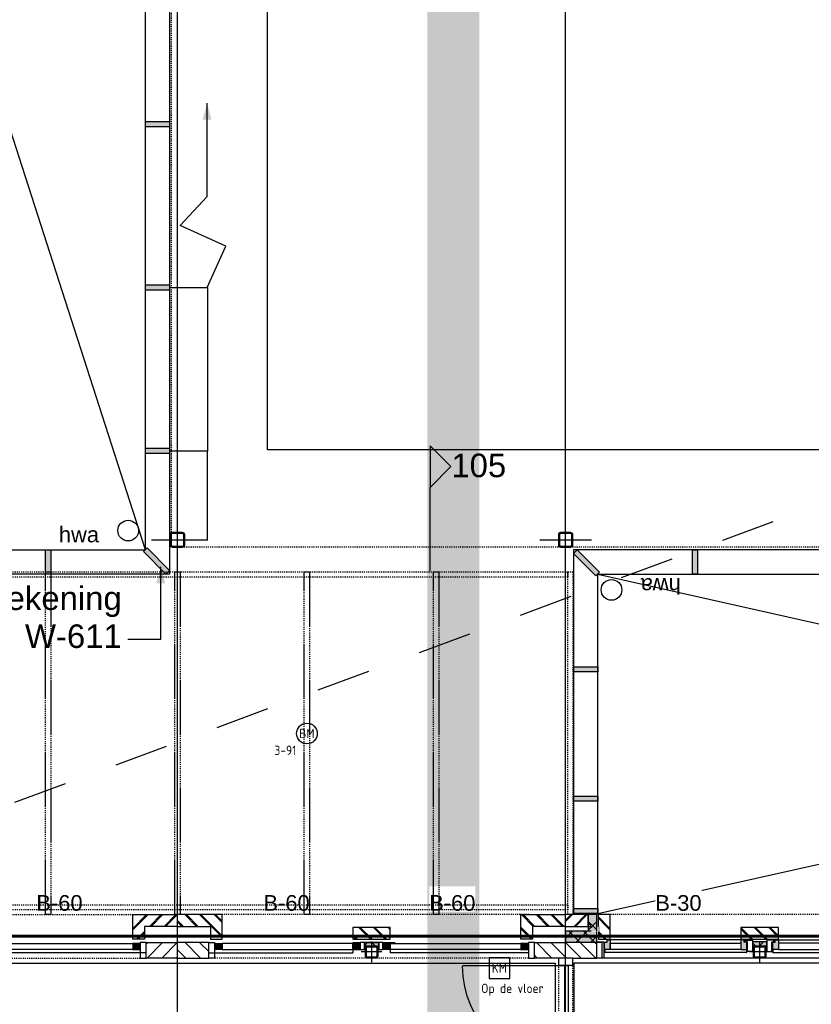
# Model space of a CAD drawing. Header units: millimetres. Extents: x -38031 to 110605, y -22066 to 88711.
# Tile 57 of 116: x 22836 to 30484, y 25034 to 34544. Entities that reach past the tile are written whole.
import ezdxf
from ezdxf.enums import TextEntityAlignment as Align

# ---------------------------------------------------------------- set-up
doc = ezdxf.new("R2010")
doc.units = ezdxf.units.MM
doc.header["$LTSCALE"] = 50
doc.set_wipeout_variables(frame=1)
for name, pattern in [('HIDDEN', [9.525, 6.35, -3.175]), ('PHANTOM', [63.5, 31.75, -6.35, 6.35, -6.35, 6.35, -6.35]), ('STYLE_01', [0.41664, 0.20828, -0.20836]), ('STYLE_06', [1.04164, 0.625, -0.20828, 0.06943, -0.13893])]:
    doc.linetypes.add(name, pattern=pattern)
for name, color, linetype in [('AB$1A---_ATTRIB050', 8, 'Continuous'), ('AL$1A---_ALGEMEEN', 8, 'Continuous'), ('AM$1A---_ARCERING', 8, 'Continuous'), ('AT$1A---_TEKST100', 8, 'Continuous'), ('Bouwkundig', 8, 'Continuous'), ('brandscheiding', 5, 'HIDDEN'), ('EB6511--_ATTRIB', 2, 'Continuous'), ('EL6511--', 3, 'Continuous'), ('EL6522--', 3, 'Continuous'), ('kaderscheiding', 9, 'Continuous'), ('Kastenscheiding', 4, 'PHANTOM'), ('stramien', 1, 'Continuous')]:
    doc.layers.add(name, color=color, linetype=linetype)
doc.styles.add('Arial', font='ARIAL.TTF')
doc.styles.add('BURO-018', font='iso.shx', dxfattribs={"height": 90})
doc.styles.add('NORATT', font='isocp.shx')
doc.styles.get("Standard").update_dxf_attribs({"font": 'iso.shx'})
doc.dimstyles.new('VyA', dxfattribs={"dimtxt": 2.272868, "dimasz": 2.120801, "dimexe": 1.5, "dimexo": 1.59, "dimgap": 0.5, "dimtad": 1, "dimdec": 0, "dimzin": 11, "dimtxsty": 'Arial', "dimblk": 'VW_SLASH', "dimcen": 0, "dimdle": 1, "dimazin": 0, "dimtfac": 0.8, "dimtdec": 0, "dimtix": 1, "dimtmove": 0, "dimatfit": 0, "dimldrblk": 'VW_FILLEDARROW', "dimfxl": 0, "dimfrac": 2, "dimtolj": 1, "dimtzin": 11, "dimarcsym": 0})
pattern_1 = [(135, (0, 0), (1.41421356, 1.41421356), []), (45, (5.9868, -5.9868), (1.41421356, -1.41421356), [])]
pattern_2 = [(45, (0, 0), (70.7107, -70.7107), []), (45, (7.07, -7.07), (70.7107, -70.7107), [])]
pattern_3 = [(135, (0, 0), (70.711, 70.711), []), (45, (299.34, -299.34), (70.7107, -70.7107), [])]
pattern_4 = [(45, (0, 0), (70.7107, -70.7107), [])]

# ---------------------------------------------------------------- blocks, each defined once
blk = doc.blocks.new('E00157')
at = {"color": 0, "linetype": 'Continuous'}
for p, q in [((-2, 5), (-2, 1)), ((2, 5), (-2, 5)), ((2, 1), (2, 5)), ((-2, 1), (2, 1))]:
    blk.add_line(p, q, dxfattribs=at)
at = {"color": 0, "linetype": 'Continuous', "style": 'BURO-018'}
blk.add_text('KM', height=1.8, dxfattribs=at).set_placement((0, 3), align=Align.MIDDLE)
blk.add_attdef('E_TEXT1', text='', height=1.8, dxfattribs=at).set_placement((0, 7.5), align=Align.MIDDLE)
at = {"color": 0, "linetype": 'Continuous', "style": 'BURO-018', "flags": 1}
blk.add_attdef('E_MATCODE', (0, 0), '', height=1.8, dxfattribs=at)
blk = doc.blocks.new('zijdetail kozijn 2kops')
at = {"color": 0}
blk.add_wipeout([(-63, 420), (-130, 420), (-130, 262), (-63, 262)], dxfattribs=at).dxf.layer = 'AL$1A---_ALGEMEEN'
at = {"layer": 'AM$1A---_ARCERING', "linetype": 'Continuous', "lineweight": 0}
blk.add_hatch(color=256, dxfattribs=at).paths.add_polyline_path([(-54.2, 338), (-54.2, 366), (-56, 366), (-56, 266), (-31, 266), (-31, 243), (0, 243), (0, 338), (-22, 338)])
at = {"layer": 'AL$1A---_ALGEMEEN', "color": 0}
for points in [[(-63, 420), (-130, 420), (-130, 262), (-63, 262)], [(-54.2, 338), (-54.2, 366), (-56, 366), (-56, 266), (-31, 266), (-31, 243), (0, 243), (0, 338), (-22, 338)]]:
    blk.add_lwpolyline(points, close=True, dxfattribs=at)
blk = doc.blocks.new('zijdetail kozijn midden')
at = {"color": 0}
blk.add_wipeout([(113, -117), (63, -117), (63, -25), (44, -25), (44, -7), (113, -7), (113, -25), (113, -57), (113, -71.9)], dxfattribs=at).dxf.layer = 'AL$1A---_ALGEMEEN'
at = {"layer": 'AM$1A---_ARCERING', "linetype": 'Continuous', "lineweight": 0}
blk.add_hatch(color=256, dxfattribs=at).paths.add_polyline_path([(54.2, -100), (54.2, -128), (56, -128), (56, -28), (31, -28), (31, -5), (0, -5), (0, -100), (22, -100)])
at = {"layer": 'AL$1A---_ALGEMEEN', "color": 0}
for points in [[(54.2, -100), (54.2, -128), (56, -128), (56, -28), (31, -28), (31, -5), (0, -5), (0, -100), (22, -100)], [(113, -117), (63, -117), (63, -25), (44, -25), (44, -7), (113, -7), (113, -25), (113, -57), (113, -71.9)]]:
    blk.add_lwpolyline(points, close=True, dxfattribs=at)
blk = doc.blocks.new('st.k-120x120')
at = {"layer": 'AM$1A---_ARCERING', "linetype": 'Continuous', "lineweight": 0}
h = blk.add_hatch(color=256, dxfattribs=at)
edge = h.paths.add_edge_path()
edge.add_line((-40, -60), (40, -60))
edge.add_arc((40, -40), 20, 270, 360)
edge.add_line((60, -40), (60, 40))
edge.add_arc((40, 40), 20, 0, 90)
edge.add_line((40, 60), (-40, 60))
edge.add_arc((-40, 40), 20, 90, 180)
edge.add_line((-60, 40), (-60, -40))
edge.add_arc((-40, -40), 20, 180, 270)
edge = h.paths.add_edge_path(flags=16)
edge.add_line((-40, -50), (40, -50))
edge.add_arc((40, -40), 10, 270, 360)
edge.add_line((50, -40), (50, 40))
edge.add_arc((40, 40), 10, 0, 90)
edge.add_line((40, 50), (-40, 50))
edge.add_arc((-40, 40), 10, 90, 180)
edge.add_line((-50, 40), (-50, -40))
edge.add_arc((-40, -40), 10, 180, 270)
at = {"layer": 'AL$1A---_ALGEMEEN', "color": 0}
for p, q in [((0, 100), (0, -100)), ((-100, 0), (100, 0))]:
    blk.add_line(p, q, dxfattribs=at)
at = {"layer": 'AL$1A---_ALGEMEEN', "color": 0, "flags": 128}
blk.add_lwpolyline([(-40, -60), (40, -60, 0.414214), (60, -40), (60, 40, 0.414214), (40, 60), (-40, 60, 0.414214), (-60, 40), (-60, -40, 0.414214), (-40, -60, 0.414214)], format="xyb", dxfattribs=at)
blk.add_lwpolyline([(-40, -50), (40, -50, 0.414214), (50, -40), (50, 40, 0.414214), (40, 50), (-40, 50, 0.414214), (-50, 40), (-50, -40, 0.414214)], format="xyb", close=True, dxfattribs=at)
blk = doc.blocks.new('31x_alu-Ent-2x mk124-p')
at = {"layer": 'AL$1A---_ALGEMEEN', "color": 0, "linetype": 'STYLE_01'}
blk.add_line((-2887, 0), (0, 0), dxfattribs=at)
at = {"layer": 'AL$1A---_ALGEMEEN', "color": 0}
blk.add_lwpolyline([(0, -276), (-1262, -276), (-1262, -338), (0, -338)], close=True, dxfattribs=at)
at = {"layer": 'AL$1A---_ALGEMEEN', "color": 0, "xscale": -1}
blk.add_blockref('zijdetail kozijn midden', (-1262, -238), dxfattribs=at)
at = {"layer": 'AL$1A---_ALGEMEEN', "color": 0, "rotation": 180}
blk.add_blockref('zijdetail kozijn 2kops', (0, 0), dxfattribs=at)
at = {"layer": 'AL$1A---_ALGEMEEN', "color": 0}
for p, q in [((-1262, -243), (0, -243)), ((-1316.2, -366), (54.2, -366))]:
    blk.add_line(p, q, dxfattribs=at)
at = {"color": 0}
blk.add_wipeout([(-1625, -125), (-1262, -125), (-1262, -238), (-1625, -238)], dxfattribs=at).dxf.layer = 'AL$1A---_ALGEMEEN'
at = {"layer": 'AM$1A---_ARCERING', "linetype": 'Continuous', "lineweight": 5}
h = blk.add_hatch(dxfattribs=at)
h.set_pattern_fill('BAKSTEEN', color=256, style=0, pattern_type=2)
h.set_pattern_definition(pattern_2)
h.paths.add_polyline_path([(-1625, -125), (-1262, -125), (-1262, -238), (-1625, -238)])
at = {"layer": 'AM$1A---_ARCERING', "linetype": 'Continuous', "lineweight": 0}
blk.add_hatch(color=256, dxfattribs=at).paths.add_polyline_path([(-1512, -263), (-1375, -263), (-1375, -300), (-1512, -300)])
at = {"layer": 'AM$1A---_ARCERING', "linetype": 'Continuous', "lineweight": 5}
h = blk.add_hatch(dxfattribs=at)
h.set_pattern_fill('ISOLATIE', color=256, style=0, pattern_type=2)
h.set_pattern_definition(pattern_3)
h.paths.add_polyline_path([(-1512, -263), (-1375, -263), (-1375, -300), (-1512, -300)])
at = {"layer": 'AL$1A---_ALGEMEEN', "color": 0}
for points in [[(-1625, -125), (-1262, -125), (-1262, -238), (-1625, -238)], [(-2887, -276), (-1625, -276), (-1625, -338), (-2887, -338)], [(-1512, -263), (-1375, -263), (-1375, -300), (-1512, -300)]]:
    blk.add_lwpolyline(points, close=True, dxfattribs=at)
at = {"layer": 'AL$1A---_ALGEMEEN', "color": 0, "xscale": -1, "rotation": 179.9998427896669}
blk.add_blockref('zijdetail kozijn 2kops', (-2887, 0), dxfattribs=at)
at = {"layer": 'AL$1A---_ALGEMEEN', "color": 0, "rotation": 359.9998427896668}
blk.add_blockref('zijdetail kozijn midden', (-1625, -238), dxfattribs=at)
at = {"layer": 'AL$1A---_ALGEMEEN', "color": 0}
for p, q in [((-1625, -243), (-2887, -243)), ((-1570.8, -366), (-2941.2, -366))]:
    blk.add_line(p, q, dxfattribs=at)
at = {"layer": 'AL$1A---_ALGEMEEN', "color": 0, "linetype": 'STYLE_01'}
blk.add_line((-2950, -420), (63, -420), dxfattribs=at)
at = {"layer": 'AL$1A---_ALGEMEEN', "color": 0}
blk.add_lwpolyline([(-3318.5, -270), (-2965, -270), (-2965, -420), (-1547, -420.1), (78, -420), (78, -270), (431.5, -270)], dxfattribs=at)
blk.add_lwpolyline([(-3318.5, -270), (-2965, -270), (-2965, -420), (-1547, -420.1), (78, -420), (78, -270), (431.5, -270)], dxfattribs=at)
at = {"layer": 'AL$1A---_ALGEMEEN', "color": 0, "rotation": 90}
blk.add_blockref('st.k-120x120', (-1443.5, -360), dxfattribs=at)
at = {"color": 0}
for points in [[(-3000, -238), (-2887, -238), (-2887, 0), (-3318.5, 0), (-3318.5, -113), (-3000, -113)], [(113, -238), (0, -238), (0, 0), (431.5, 0), (431.5, -113), (113, -113)]]:
    blk.add_wipeout(points, dxfattribs=at).dxf.layer = 'AL$1A---_ALGEMEEN'
at = {"layer": 'AM$1A---_ARCERING', "linetype": 'Continuous', "lineweight": 5}
h = blk.add_hatch(dxfattribs=at)
h.set_pattern_fill('BAKSTEEN', color=256, style=0, pattern_type=2)
h.set_pattern_definition(pattern_2)
h.paths.add_polyline_path([(-3000, -238), (-2887, -238), (-2887, 0), (-3318.5, 0), (-3318.5, -113), (-3000, -113)])
h = blk.add_hatch(dxfattribs=at)
h.set_pattern_fill('BAKSTEEN', color=256, style=0, pattern_type=2)
h.set_pattern_definition(pattern_2)
h.paths.add_polyline_path([(113, -238), (0, -238), (0, 0), (431.5, 0), (431.5, -113), (113, -113)])
at = {"layer": 'AL$1A---_ALGEMEEN', "color": 0, "flags": 128}
for points in [[(-3000, -238), (-2887, -238), (-2887, 0), (-3318.5, 0)], [(113, -238), (0, -238), (0, 0), (431.5, 0)], [(-3318.5, -113), (-3000, -113), (-3000, -238)], [(431.5, -113), (113, -113), (113, -238)]]:
    blk.add_lwpolyline(points, dxfattribs=at)
at = {"color": 0}
for points in [[(-3017, -270), (-3318.5, -270), (-3318.5, -420), (-3017, -420)], [(130, -270), (431.5, -270), (431.5, -420), (130, -420)]]:
    blk.add_wipeout(points, dxfattribs=at).dxf.layer = 'AL$1A---_ALGEMEEN'
at = {"layer": 'AM$1A---_ARCERING', "linetype": 'Continuous', "lineweight": 5}
h = blk.add_hatch(dxfattribs=at)
h.set_pattern_fill('KALKZANDSTEEN', color=256, style=0, pattern_type=2)
h.set_pattern_definition(pattern_4)
h.paths.add_polyline_path([(-3017, -270), (-3318.5, -270), (-3318.5, -420), (-3017, -420)])
h = blk.add_hatch(dxfattribs=at)
h.set_pattern_fill('KALKZANDSTEEN', color=256, style=0, pattern_type=2)
h.set_pattern_definition(pattern_4)
h.paths.add_polyline_path([(130, -270), (431.5, -270), (431.5, -420), (130, -420)])
at = {"layer": 'AL$1A---_ALGEMEEN', "color": 0}
for p, q in [((-3017, -270), (-3318.5, -270)), ((130, -270), (431.5, -270))]:
    blk.add_line(p, q, dxfattribs=at)
at = {"layer": 'AL$1A---_ALGEMEEN', "color": 0, "flags": 128}
for points in [[(-3318.5, -420), (-3017, -420), (-3017, -270)], [(431.5, -420), (130, -420), (130, -270)]]:
    blk.add_lwpolyline(points, dxfattribs=at)
blk = doc.blocks.new('hwa')
at = {"layer": 'AL$1A---_ALGEMEEN', "color": 0}
blk.add_circle((0, 0), 100, dxfattribs=at)
at = {"layer": 'AT$1A---_TEKST100', "insert": (-670, 38.3), "char_height": 151.525, "attachment_point": 1, "line_spacing_factor": 0.967741, "style": 'Arial'}
blk.add_mtext('{\\C256;\\lhwa}', dxfattribs=at)
blk = doc.blocks.new('VW_SLASH')
at = {"layer": 'AL$1A---_ALGEMEEN', "color": 0, "linetype": 'ByBlock', "lineweight": -2}
blk.add_line((0, 0), (-1, 0), dxfattribs=at)
at = {"layer": 'AL$1A---_ALGEMEEN', "color": 0, "linetype": 'ByBlock', "lineweight": 5}
blk.add_line((0.5, 0.5), (-0.5, -0.5), dxfattribs=at)
blk = doc.blocks.new('*D2277')
at = {"layer": 'AL$1A---_ALGEMEEN', "color": 0, "lineweight": -2}
for p, q in [((-32079.4, 1804.8), (-31708.5, 1804.8)), ((-31710, 946.8), (-31710, 1802.7)), ((-31999.4, 944.7), (-31708.5, 944.7))]:
    blk.add_line(p, q, dxfattribs=at)
at = {"layer": 'AL$1A---_ALGEMEEN', "color": 0, "lineweight": -2, "xscale": 2.12080078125, "yscale": 2.12080078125, "zscale": 2.12080078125}
for p, rotation in [((-31710, 1804.8), 90), ((-31710, 944.7), 270)]:
    blk.add_blockref('VW_SLASH', p, dxfattribs=dict(at, rotation=rotation))
blk = doc.blocks.new('VW_FILLEDARROW')
at = {"layer": 'AL$1A---_ALGEMEEN', "color": 0, "lineweight": -2}
blk.add_solid([(0, 0), (0.5, 0.5), (0.5, -0.5)], dxfattribs=at)
blk = doc.blocks.new('*D2278')
at = {"layer": 'AL$1A---_ALGEMEEN', "color": 0, "lineweight": -2}
for p, q in [((-32079.4, 3382), (-31708.5, 3382)), ((-31710, 3379.9), (-31710, 1807)), ((-32079.4, 1804.8), (-31708.5, 1804.8))]:
    blk.add_line(p, q, dxfattribs=at)
at = {"layer": 'AL$1A---_ALGEMEEN', "color": 0, "lineweight": -2, "xscale": 2.12080078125, "yscale": 2.12080078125, "zscale": 2.12080078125}
for p, rotation in [((-31710, 3382), 90), ((-31710, 1804.8), 270)]:
    blk.add_blockref('VW_SLASH', p, dxfattribs=dict(at, rotation=rotation))
blk = doc.blocks.new('Group-31')
at = {"layer": 'AL$1A---_ALGEMEEN', "color": 0}
blk.add_line((-31715, 4982), (-31715, 5162), dxfattribs=at)
blk.add_lwpolyline([(-31715, 3382), (-31535, 3782), (-31975, 3982), (-31715, 4262), (-31715, 4982)], dxfattribs=at)
blk.add_solid([(-31715, 5162), (-31672.5, 5003.2), (-31757.6, 5003.2)], dxfattribs=at)
blk = doc.blocks.new('Group-33')
at = {"layer": 'AL$1A---_ALGEMEEN', "color": 0}
for p, q in [((-27941, 615), (-13293, -2675.2)), ((-27940, -2665.2), (-13271, 615))]:
    blk.add_line(p, q, dxfattribs=at)
at = {"color": 0}
blk.add_wipeout([(-27941, 615), (-13271, 615), (-13271, 849), (-28175, 849), (-28175, -2665.2), (-27941, -2665.2)], dxfattribs=at).dxf.layer = 'AL$1A---_ALGEMEEN'
at = {"layer": 'AM$1A---_ARCERING', "linetype": 'Continuous', "lineweight": 0}
for points in [[(-28175, 813.6), (-28139.6, 849), (-27923.3, 632.7), (-27958.7, 597.3)], [(-27026, 849), (-26976, 849), (-26976, 615), (-27026, 615)], [(-25776, 849), (-25726, 849), (-25726, 615), (-25776, 615)], [(-24526, 849), (-24476, 849), (-24476, 615), (-24526, 615)], [(-23276, 849), (-23226, 849), (-23226, 615), (-23276, 615)], [(-22026, 849), (-21976, 849), (-21976, 615), (-22026, 615)], [(-20776, 849), (-20726, 849), (-20726, 615), (-20776, 615)], [(-19526, 849), (-19476, 849), (-19476, 615), (-19526, 615)], [(-18276, 849), (-18226, 849), (-18226, 615), (-18276, 615)], [(-17026, 849), (-16976, 849), (-16976, 615), (-17026, 615)], [(-15776, 849), (-15726, 849), (-15726, 615), (-15776, 615)], [(-14526, 849), (-14476, 849), (-14476, 615), (-14526, 615)], [(-13321, 849), (-13271, 849), (-13271, 615), (-13321, 615)], [(-28175, -280.2), (-27941, -280.2), (-27941, -330.2), (-28175, -330.2)], [(-28175, -1530.2), (-27941, -1530.2), (-27941, -1580.2), (-28175, -1580.2)], [(-28175, -2615.2), (-27941, -2615.2), (-27941, -2665.2), (-28175, -2665.2)]]:
    blk.add_hatch(color=256, dxfattribs=at).paths.add_polyline_path(points)
at = {"layer": 'AL$1A---_ALGEMEEN', "color": 0}
for points in [[(-27941, 615), (-13271, 615), (-13271, 849), (-28175, 849), (-28175, -2665.2), (-27941, -2665.2)], [(-28175, 813.6), (-28139.6, 849), (-27923.3, 632.7), (-27958.7, 597.3)], [(-27026, 849), (-26976, 849), (-26976, 615), (-27026, 615)], [(-25776, 849), (-25726, 849), (-25726, 615), (-25776, 615)], [(-24526, 849), (-24476, 849), (-24476, 615), (-24526, 615)], [(-23276, 849), (-23226, 849), (-23226, 615), (-23276, 615)], [(-22026, 849), (-21976, 849), (-21976, 615), (-22026, 615)], [(-20776, 849), (-20726, 849), (-20726, 615), (-20776, 615)], [(-19526, 849), (-19476, 849), (-19476, 615), (-19526, 615)], [(-18276, 849), (-18226, 849), (-18226, 615), (-18276, 615)], [(-17026, 849), (-16976, 849), (-16976, 615), (-17026, 615)], [(-15776, 849), (-15726, 849), (-15726, 615), (-15776, 615)], [(-14526, 849), (-14476, 849), (-14476, 615), (-14526, 615)], [(-13321, 849), (-13271, 849), (-13271, 615), (-13321, 615)], [(-28175, -280.2), (-27941, -280.2), (-27941, -330.2), (-28175, -330.2)], [(-28175, -1530.2), (-27941, -1530.2), (-27941, -1580.2), (-28175, -1580.2)], [(-28175, -2615.2), (-27941, -2615.2), (-27941, -2665.2), (-28175, -2665.2)]]:
    blk.add_lwpolyline(points, close=True, dxfattribs=at)
at = {"layer": 'AL$1A---_ALGEMEEN', "color": 0, "rotation": 180}
blk.add_blockref('hwa', (-27808, 461.8), dxfattribs=at)
at = {"layer": 'AL$1A---_ALGEMEEN', "color": 0, "xscale": -1, "rotation": 180}
blk.add_blockref('hwa', (-13472, 461.8), dxfattribs=at)
blk = doc.blocks.new('Group-57')
at = {"layer": 'AL$1A---_ALGEMEEN', "color": 0}
for p, q in [((-97.5, 382.003125), (127.5, 157.003125)), ((-97.5, 157.003125), (127.5, 382.003125))]:
    blk.add_line(p, q, dxfattribs=at)
at = {"layer": 'AL$1A---_ALGEMEEN', "color": 0, "flags": 1}
blk.add_attdef('B60_30', (-97.5, 157.003125), '', height=0.2, dxfattribs=at)
blk = doc.blocks.new('Group-58')
at = {"layer": 'AL$1A---_ALGEMEEN', "color": 0}
for p, q in [((-97.5, -757.809375), (127.5, -982.809375)), ((-97.5, -982.809375), (127.5, -757.809375))]:
    blk.add_line(p, q, dxfattribs=at)
at = {"layer": 'AL$1A---_ALGEMEEN', "color": 0, "flags": 1}
blk.add_attdef('B60_30', (-97.5, -982.809375), '', height=0.2, dxfattribs=at)
blk = doc.blocks.new('wbdbo 30 zelfsl')
at = {"layer": 'AL$1A---_ALGEMEEN', "color": 0}
blk.add_line((15, -870.3), (15, 269.5), dxfattribs=at)
blk.add_lwpolyline([(-75, 45.3), (105, -106.5), (-75, -256.1), (105, -405.7), (-75, -555.2), (105, -704.7)], dxfattribs=at)
for name in ['Group-57', 'Group-58']:
    blk.add_blockref(name, (0, 0), dxfattribs=at)
at = {"layer": 'AT$1A---_TEKST100', "style": 'Arial'}
blk.add_text('R 30', height=151.52, dxfattribs=at).set_placement((15, -1199.2), align=Align.BOTTOM_CENTER)
blk = doc.blocks.new('32x_hout-mk 811-p')
at = {"layer": 'AL$1A---_ALGEMEEN', "color": 0, "linetype": 'STYLE_01'}
blk.add_lwpolyline([(-2125, 139.5), (0, 139.5), (0, 0.5), (-2125, 0.5)], close=True, dxfattribs=at)
at = {"color": 0}
for points in [[(-2125, 139.5), (-2058, 139.5), (-2058, 0.5), (-2125, 0.5)], [(-68, 139.5), (-1, 139.5), (-1, 0.5), (-68, 0.5)]]:
    blk.add_wipeout(points, dxfattribs=at).dxf.layer = 'AL$1A---_ALGEMEEN'
at = {"layer": 'AL$1A---_ALGEMEEN', "color": 0}
for points in [[(-2125, 139.5), (-2058, 139.5), (-2058, 0.5), (-2125, 0.5)], [(-68, 139.5), (-1, 139.5), (-1, 0.5), (-68, 0.5)]]:
    blk.add_lwpolyline(points, close=True, dxfattribs=at)
at = {"color": 0}
blk.add_wipeout([(-2053, 97.5), (-1068, 97.5), (-1068, 57.5), (-2053, 57.5)], dxfattribs=at).dxf.layer = 'AL$1A---_ALGEMEEN'
at = {"layer": 'AL$1A---_ALGEMEEN', "color": 0}
blk.add_line((-2053, 97.5), (-2053, 1098), dxfattribs=at)
blk.add_lwpolyline([(-2053, 97.5), (-1068, 97.5), (-1068, 57.5), (-2053, 57.5)], close=True, dxfattribs=at)
at = {"color": 0}
blk.add_wipeout([(-1058, 97.5), (-73, 97.5), (-73, 57.5), (-1058, 57.5)], dxfattribs=at).dxf.layer = 'AL$1A---_ALGEMEEN'
at = {"layer": 'AL$1A---_ALGEMEEN', "color": 0}
blk.add_line((-75.5, 59.5), (-75.5, -922.6), dxfattribs=at)
blk.add_lwpolyline([(-1058, 97.5), (-73, 97.5), (-73, 57.5), (-1058, 57.5)], close=True, dxfattribs=at)
blk.add_arc((-73, 59.5), 985, 180, 269.85414, dxfattribs=at)
at = {"layer": 'AL$1A---_ALGEMEEN', "color": 0, "xscale": -1}
blk.add_blockref('wbdbo 30 zelfsl', (-1046.6, 413.8), dxfattribs=at)
at = {"color": 0}
blk.add_wipeout([(-1361.3, 203.6), (-763.3, 203.6), (-763.3, 406.4), (-1361.3, 406.4)], dxfattribs=at).dxf.layer = 'AL$1A---_ALGEMEEN'
at = {"layer": 'AL$1A---_ALGEMEEN', "color": 0}
blk.add_arc((-2053, 97.5), 985, 0, 90.764, dxfattribs=at)
blk = doc.blocks.new('zijdetail staalkozijn 2kops')
at = {"layer": 'AM$1A---_ARCERING', "linetype": 'Continuous', "lineweight": 0}
blk.add_hatch(color=256, dxfattribs=at).paths.add_polyline_path([(-72.5, -278), (0, -278), (0, -338), (-72.5, -338)])
at = {"layer": 'AL$1A---_ALGEMEEN', "color": 0}
blk.add_lwpolyline([(-72.5, -278), (0, -278), (0, -338), (-72.5, -338)], close=True, dxfattribs=at)
at = {"color": 0}
blk.add_wipeout([(-72.5, -420), (-130, -420), (-130, -270), (-72.5, -270)], dxfattribs=at).dxf.layer = 'AL$1A---_ALGEMEEN'
at = {"layer": 'AL$1A---_ALGEMEEN', "color": 0}
blk.add_lwpolyline([(-72.5, -420), (-130, -420), (-130, -270), (-72.5, -270)], close=True, dxfattribs=at)
blk = doc.blocks.new('31x_staal-Ent-2x mk111-p')
at = {"layer": 'AM$1A---_ARCERING', "linetype": 'Continuous', "lineweight": 0}
blk.add_hatch(color=256, dxfattribs=at).paths.add_polyline_path([(-1512.5, -270), (-1374.5, -270), (-1374.5, -300), (-1512.5, -300)])
at = {"layer": 'AM$1A---_ARCERING', "linetype": 'Continuous', "lineweight": 5}
h = blk.add_hatch(dxfattribs=at)
h.set_pattern_fill('ISOLATIE', color=256, style=0, pattern_type=2)
h.set_pattern_definition(pattern_3)
h.paths.add_polyline_path([(-1512.5, -270), (-1374.5, -270), (-1374.5, -300), (-1512.5, -300)])
at = {"layer": 'AL$1A---_ALGEMEEN', "color": 0}
blk.add_line((-3020, -370), (-1625, -370), dxfattribs=at)
for points in [[(-1512.5, -270), (-1374.5, -270), (-1374.5, -300), (-1512.5, -300)], [(-1262, -278), (0, -278), (0, -338), (-1262, -338)]]:
    blk.add_lwpolyline(points, close=True, dxfattribs=at)
at = {"layer": 'AL$1A---_ALGEMEEN', "color": 0, "xscale": -1}
blk.add_blockref('zijdetail staalkozijn 2kops', (0, 0), dxfattribs=at)
at = {"color": 0}
blk.add_wipeout([(-1625, -125), (-1262, -125), (-1262, -238), (-1625, -238)], dxfattribs=at).dxf.layer = 'AL$1A---_ALGEMEEN'
at = {"layer": 'AM$1A---_ARCERING', "linetype": 'Continuous', "lineweight": 5}
h = blk.add_hatch(dxfattribs=at)
h.set_pattern_fill('BAKSTEEN', color=256, style=0, pattern_type=2)
h.set_pattern_definition(pattern_2)
h.paths.add_polyline_path([(-1625, -125), (-1262, -125), (-1262, -238), (-1625, -238)])
at = {"layer": 'AM$1A---_ARCERING', "linetype": 'Continuous', "lineweight": 0}
for points in [[(-1552.5, -278), (-1625, -278), (-1625, -338), (-1552.5, -338)], [(-1334.5, -278), (-1262, -278), (-1262, -338), (-1334.5, -338)]]:
    blk.add_hatch(color=256, dxfattribs=at).paths.add_polyline_path(points)
at = {"layer": 'AL$1A---_ALGEMEEN', "color": 0}
for p, q in [((-1262, -270), (-1671, -270)), ((-1625, -270), (-1625, -370)), ((-1262, -270), (-1262, -370)), ((133, -370), (-1262, -370))]:
    blk.add_line(p, q, dxfattribs=at)
at = {"layer": 'AL$1A---_ALGEMEEN', "color": 0, "linetype": 'STYLE_01'}
blk.add_line((-2959.5, -420), (72.5, -420), dxfattribs=at)
at = {"layer": 'AL$1A---_ALGEMEEN', "color": 0}
for points in [[(-1625, -125), (-1262, -125), (-1262, -238), (-1625, -238)], [(-1625, -278), (-2887, -278), (-2887, -338), (-1625, -338)], [(-1552.5, -278), (-1625, -278), (-1625, -338), (-1552.5, -338)], [(-1334.5, -278), (-1262, -278), (-1262, -338), (-1334.5, -338)]]:
    blk.add_lwpolyline(points, close=True, dxfattribs=at)
blk.add_blockref('st.k-120x120', (-1443.5, -360), dxfattribs=at)
at = {"color": 0}
blk.add_wipeout([(113, -238), (0, -238), (0, 0), (431.5, 0), (431.5, -113), (113, -113)], dxfattribs=at).dxf.layer = 'AL$1A---_ALGEMEEN'
at = {"layer": 'AM$1A---_ARCERING', "linetype": 'Continuous', "lineweight": 5}
h = blk.add_hatch(dxfattribs=at)
h.set_pattern_fill('BAKSTEEN', color=256, style=0, pattern_type=2)
h.set_pattern_definition(pattern_2)
h.paths.add_polyline_path([(113, -238), (0, -238), (0, 0), (431.5, 0), (431.5, -113), (113, -113)])
at = {"layer": 'AL$1A---_ALGEMEEN', "color": 0, "flags": 128}
for points in [[(113, -238), (0, -238), (0, 0), (431.5, 0)], [(431.5, -113), (113, -113), (113, -238)]]:
    blk.add_lwpolyline(points, dxfattribs=at)
at = {"color": 0}
for points in [[(-3000, -238), (-2887, -238), (-2887, 0), (-3318.5, 0), (-3318.5, -113), (-3000, -113)], [(-1552.5, -270), (-1512.5, -270), (-1512.5, -338), (-1552.5, -338)], [(-1374.5, -270), (-1334.5, -270), (-1334.5, -338), (-1374.5, -338)]]:
    blk.add_wipeout(points, dxfattribs=at).dxf.layer = 'AL$1A---_ALGEMEEN'
at = {"layer": 'AM$1A---_ARCERING', "linetype": 'Continuous', "lineweight": 5}
h = blk.add_hatch(dxfattribs=at)
h.set_pattern_fill('BAKSTEEN', color=256, style=0, pattern_type=2)
h.set_pattern_definition(pattern_2)
h.paths.add_polyline_path([(-3000, -238), (-2887, -238), (-2887, 0), (-3318.5, 0), (-3318.5, -113), (-3000, -113)])
at = {"layer": 'AL$1A---_ALGEMEEN', "color": 0, "linetype": 'STYLE_01'}
blk.add_line((-2965, 0), (103, 0), dxfattribs=at)
at = {"layer": 'AL$1A---_ALGEMEEN', "color": 0, "flags": 128}
for points in [[(-3000, -238), (-2887, -238), (-2887, 0), (-3318.5, 0)], [(-3318.5, -113), (-3000, -113), (-3000, -238)]]:
    blk.add_lwpolyline(points, dxfattribs=at)
at = {"layer": 'AL$1A---_ALGEMEEN', "color": 0}
for points in [[(-1552.5, -270), (-1512.5, -270), (-1512.5, -338), (-1552.5, -338)], [(-1374.5, -270), (-1334.5, -270), (-1334.5, -338), (-1374.5, -338)]]:
    blk.add_lwpolyline(points, close=True, dxfattribs=at)
at = {"color": 0}
blk.add_wipeout([(130, -270), (431.5, -270), (431.5, -420), (130, -420)], dxfattribs=at).dxf.layer = 'AL$1A---_ALGEMEEN'
at = {"layer": 'AM$1A---_ARCERING', "linetype": 'Continuous', "lineweight": 5}
h = blk.add_hatch(dxfattribs=at)
h.set_pattern_fill('KALKZANDSTEEN', color=256, style=0, pattern_type=2)
h.set_pattern_definition(pattern_4)
h.paths.add_polyline_path([(130, -270), (431.5, -270), (431.5, -420), (130, -420)])
at = {"layer": 'AL$1A---_ALGEMEEN', "color": 0}
blk.add_line((130, -270), (431.5, -270), dxfattribs=at)
at = {"layer": 'AL$1A---_ALGEMEEN', "color": 0, "flags": 128}
blk.add_lwpolyline([(431.5, -420), (130, -420), (130, -270)], dxfattribs=at)
at = {"layer": 'AL$1A---_ALGEMEEN', "color": 0}
blk.add_blockref('zijdetail staalkozijn 2kops', (-2887, 0), dxfattribs=at)
at = {"color": 0}
blk.add_wipeout([(-3017, -270), (-3318.5, -270), (-3318.5, -420), (-3017, -420)], dxfattribs=at).dxf.layer = 'AL$1A---_ALGEMEEN'
at = {"layer": 'AM$1A---_ARCERING', "linetype": 'Continuous', "lineweight": 5}
h = blk.add_hatch(dxfattribs=at)
h.set_pattern_fill('KALKZANDSTEEN', color=256, style=0, pattern_type=2)
h.set_pattern_definition(pattern_4)
h.paths.add_polyline_path([(-3017, -270), (-3318.5, -270), (-3318.5, -420), (-3017, -420)])
at = {"layer": 'AL$1A---_ALGEMEEN', "color": 0}
blk.add_line((-3017, -270), (-3318.5, -270), dxfattribs=at)
at = {"layer": 'AL$1A---_ALGEMEEN', "color": 0, "flags": 128}
blk.add_lwpolyline([(-3318.5, -420), (-3017, -420), (-3017, -270)], dxfattribs=at)
blk = doc.blocks.new('txt-brandw.60')
at = {"color": 0}
blk.add_wipeout([(-223.3, -118.5), (223.3, -118.5), (223.3, 124.9), (-223.3, 124.9)], dxfattribs=at).dxf.layer = 'AL$1A---_ALGEMEEN'
at = {"layer": 'AT$1A---_TEKST100', "insert": (0, -112.2), "char_height": 151.525, "attachment_point": 8, "line_spacing_factor": 0.967741, "style": 'Arial'}
blk.add_mtext('{\\C256;\\lB-60}', dxfattribs=at)
blk = doc.blocks.new('txt- B-30')
at = {"color": 0}
blk.add_wipeout([(-223.3, -118.5), (223.3, -118.5), (223.3, 124.9), (-223.3, 124.9)], dxfattribs=at).dxf.layer = 'AL$1A---_ALGEMEEN'
at = {"layer": 'AT$1A---_TEKST100', "insert": (0, -112.2), "char_height": 151.525, "attachment_point": 8, "line_spacing_factor": 0.967741, "style": 'Arial'}
blk.add_mtext('{\\C256;\\lB-30}', dxfattribs=at)
blk = doc.blocks.new('Callout-1')
at = {"layer": 'AL$1A---_ALGEMEEN', "color": 0}
for p, q in [((0, 317.5), (0, 0)), ((0, 0), (700, 0))]:
    blk.add_line(p, q, dxfattribs=at)
at = {"layer": 'AL$1A---_ALGEMEEN', "color": 0, "lineweight": 25}
blk.add_line((684.1, 0), (700, 0), dxfattribs=at)
blk.add_solid([(700, 0), (541.2, -42.5), (541.2, 42.5)], dxfattribs=at)
at = {"color": 0}
blk.add_wipeout([(571.5, 377.2), (571.5, 2223.9), (-158.8, 2223.9), (-158.8, 377.2)], dxfattribs=at).dxf.layer = 'AL$1A---_ALGEMEEN'
at = {"layer": 'AT$1A---_TEKST100', "insert": (509.9, 377.2), "char_height": 227.287, "width": 1846.746, "attachment_point": 3, "rotation": 270, "line_spacing_factor": 0.967741, "style": 'Arial'}
blk.add_mtext('{\\C256;\\lzie tekening W-611}', dxfattribs=at)
blk = doc.blocks.new('sk-141')
at = {"layer": 'AM$1A---_ARCERING', "linetype": 'Continuous', "lineweight": 0}
h = blk.add_hatch(color=256, dxfattribs=at)
edge = h.paths.add_edge_path()
edge.add_line((-50, -70), (50, -70))
edge.add_arc((50, -50), 20, 270, 360)
edge.add_line((70, -50), (70, 50))
edge.add_arc((50, 50), 20, 0, 90)
edge.add_line((50, 70), (-50, 70))
edge.add_arc((-50, 50), 20, 90, 180)
edge.add_line((-70, 50), (-70, -50))
edge.add_arc((-50, -50), 20, 180, 270)
edge = h.paths.add_edge_path(flags=16)
edge.add_line((-50, -60), (50, -60))
edge.add_arc((50, -50), 10, 270, 360)
edge.add_line((60, -50), (60, 50))
edge.add_arc((50, 50), 10, 0, 90)
edge.add_line((50, 60), (-50, 60))
edge.add_arc((-50, 50), 10, 90, 180)
edge.add_line((-60, 50), (-60, -50))
edge.add_arc((-50, -50), 10, 180, 270)
at = {"layer": 'AL$1A---_ALGEMEEN', "color": 0}
for p, q in [((0, 250), (0, -250)), ((-250, 0), (250, 0))]:
    blk.add_line(p, q, dxfattribs=at)
at = {"layer": 'AL$1A---_ALGEMEEN', "color": 0, "flags": 128}
blk.add_lwpolyline([(-50, -70), (50, -70, 0.414214), (70, -50), (70, 50, 0.414214), (50, 70), (-50, 70, 0.414214), (-70, 50), (-70, -50, 0.414214), (-50, -70, 0.414214)], format="xyb", dxfattribs=at)
blk.add_lwpolyline([(-50, -60), (50, -60, 0.414214), (60, -50), (60, 50, 0.414214), (50, 60), (-50, 60, 0.414214), (-60, 50), (-60, -50, 0.414214)], format="xyb", close=True, dxfattribs=at)
blk = doc.blocks.new('Group-84')
at = {"layer": 'AL$1A---_ALGEMEEN', "color": 0, "linetype": 'STYLE_01'}
blk.add_lwpolyline([(-32058.8, 13774.8), (13071.2, 13774.8), (13071.2, 874.8), (-32058.8, 874.8)], close=True, dxfattribs=at)
blk = doc.blocks.new('Group-85')
at = {"layer": 'AL$1A---_ALGEMEEN', "color": 0, "linetype": 'STYLE_01'}
for points in [[(-36491, 635), (-28230, 635), (-28230, 585), (-36491, 585)], [(-33276, 635), (-33226, 635), (-33226, -2675), (-33276, -2675)], [(-32026, 635), (-31976, 635), (-31976, -2675), (-32026, -2675)], [(-30776, 635), (-30726, 635), (-30726, -2675), (-30776, -2675)], [(-29526, 635), (-29476, 635), (-29476, -2675), (-29526, -2675)], [(-28230, 635), (-28180, 635), (-28180, -2675), (-28230, -2675)], [(-36491, -2580), (-28230, -2580), (-28230, -2630), (-36491, -2630)]]:
    blk.add_lwpolyline(points, close=True, dxfattribs=at)
at = {"layer": 'AL$1A---_ALGEMEEN', "color": 0}
blk.add_blockref('Group-84', (0, 0), dxfattribs=at)
blk = doc.blocks.new('Group-86')
at = {"layer": 'AL$1A---_ALGEMEEN', "color": 0}
blk.add_blockref('Group-85', (0, 0), dxfattribs=at)
blk = doc.blocks.new('drsnd pijl')
at = {"layer": 'AM$1A---_ARCERING', "linetype": 'Continuous', "lineweight": 0}
blk.add_hatch(color=256, dxfattribs=at).paths.add_polyline_path([(1005, 442.5), (200, 442.5), (0, 242.5), (-200, 442.5), (200, 442.5)])
at = {"layer": 'AL$1A---_ALGEMEEN', "color": 0}
blk.add_lwpolyline([(1005, 442.5), (200, 442.5), (0, 242.5), (-200, 442.5), (200, 442.5)], dxfattribs=at)
at = {"layer": 'AL$1A---_ALGEMEEN', "color": 0, "style": 'Arial'}
blk.add_attdef('peil', text='', height=227.3, rotation=90, dxfattribs=at).set_placement((170, -290.5), align=Align.BOTTOM_LEFT)
at = {"layer": 'AL$1A---_ALGEMEEN', "color": 0, "flags": 1}
blk.add_attdef('onderdeel', (-200, -699.6), '', height=227.3, dxfattribs=at)
blk = doc.blocks.new('E00123')
at = {"color": 0, "linetype": 'Continuous'}
blk.add_circle((0, 0), 2, dxfattribs=at)
at = {"color": 0, "linetype": 'Continuous', "style": 'BURO-018'}
for tag, p in [('E_TEXT1', (0, 4.5)), ('E_TEXT2', (0, 0))]:
    blk.add_attdef(tag, text='', height=1.8, dxfattribs=at).set_placement(p, align=Align.MIDDLE)
at = {"color": 0, "linetype": 'Continuous', "style": 'BURO-018', "flags": 1}
blk.add_attdef('E_MATCODE', (0, 0), '', height=1.8, dxfattribs=at)
blk = doc.blocks.new('Group-32')
at = {"layer": 'AL$1A---_ALGEMEEN', "color": 0}
blk.add_blockref('Group-31', (0, 0), dxfattribs=at)
at = {"color": 0}
blk.add_wipeout([(-36491, 14034.992), (-32077, 14034.992), (-32077, 614.992), (-36491, 614.992), (-36491, 848.992), (-32311, 848.992), (-32311, 13800.992), (-36491, 13800.992)], dxfattribs=at).dxf.layer = 'AL$1A---_ALGEMEEN'
at = {"layer": 'AM$1A---_ARCERING', "linetype": 'Continuous', "lineweight": 0}
for points in [[(-32077, 4984.117), (-32077, 4934.117), (-32311, 4934.117), (-32311, 4984.117)], [(-32077, 3406.974), (-32077, 3356.974), (-32311, 3356.974), (-32311, 3406.974)], [(-32077, 1829.831), (-32077, 1779.831), (-32311, 1779.831), (-32311, 1829.831)], [(-32328.678, 831.314), (-32293.322, 866.67), (-32077, 650.347), (-32112.355, 614.992)], [(-33276, 848.992), (-33226, 848.992), (-33226, 614.992), (-33276, 614.992)]]:
    blk.add_hatch(color=256, dxfattribs=at).paths.add_polyline_path(points)
at = {"layer": 'AL$1A---_ALGEMEEN', "color": 0}
blk.add_line((-32311, 848.992), (-36491, 13800.992), dxfattribs=at)
for points in [[(-36491, 14034.992), (-32077, 14034.992), (-32077, 614.992), (-36491, 614.992), (-36491, 848.992), (-32311, 848.992), (-32311, 13800.992), (-36491, 13800.992)], [(-32077, 4984.117), (-32077, 4934.117), (-32311, 4934.117), (-32311, 4984.117)], [(-32077, 3406.974), (-32077, 3356.974), (-32311, 3356.974), (-32311, 3406.974)], [(-32077, 1829.831), (-32077, 1779.831), (-32311, 1779.831), (-32311, 1829.831)], [(-32328.678, 831.314), (-32293.322, 866.67), (-32077, 650.347), (-32112.355, 614.992)], [(-33276, 848.992), (-33226, 848.992), (-33226, 614.992), (-33276, 614.992)]]:
    blk.add_lwpolyline(points, close=True, dxfattribs=at)
blk.add_blockref('hwa', (-32477, 1034.387), dxfattribs=at)
for p1, picture, middle in [((-32081, 3381.974), '*D2278', (-31736.191, 2593.403)), ((-32001, 944.663), '*D2277', (-31736.192, 1374.747))]:
    dim = blk.add_linear_dim(base=(-31710.031, 1804.831), p1=p1, p2=(-32081, 1804.831), angle=90, dimstyle='VyA', override={"dimtxt": 2.272868, "dimgap": 25, "dimlfac": 50, "dimpost": '<>', "dimtxsty": 'Arial', "dimtmove": 2}, dxfattribs=at)
    dim.commit()
    dim.dimension.update_dxf_attribs({"geometry": picture, "text_midpoint": middle})
blk = doc.blocks.new('200254 W 210e 19-03-2008')
at = {"layer": 'AM$1A---_ARCERING', "linetype": 'Continuous', "lineweight": 0}
blk.add_hatch(color=256, dxfattribs=at).paths.add_polyline_path([(19602.99, 3530.75), (19596.95, 3530.75), (19596.95, 3528.55), (19602.99, 3528.55)])
at = {"layer": 'AM$1A---_ARCERING', "linetype": 'Continuous', "lineweight": 5}
h = blk.add_hatch(dxfattribs=at)
h.set_pattern_fill('ISOLATIE', color=256, style=0, pattern_type=2)
h.set_pattern_definition(pattern_1)
h.paths.add_polyline_path([(19602.99, 3530.75), (19596.95, 3530.75), (19596.95, 3528.55), (19602.99, 3528.55)])
at = {"layer": 'AL$1A---_ALGEMEEN'}
for points in [[(19539.37, 3844.14), (20404.57, 3844.14), (20404.57, 3623.74), (19539.37, 3623.74)], [(19602.99, 3530.75), (19596.95, 3530.75), (19596.95, 3528.55), (19602.99, 3528.55)]]:
    blk.add_lwpolyline(points, close=True, dxfattribs=at)
at = {"layer": 'AL$1A---_ALGEMEEN', "xscale": 0.02, "yscale": 0.02, "zscale": 0.02}
blk.add_blockref('Group-32', (20161.97, 3587.45), dxfattribs=at)
at = {"layer": 'AL$1A---_ALGEMEEN'}
ref = blk.add_blockref('drsnd pijl', (19579.6, 3620.49), dxfattribs=dict(at, xscale=-0.02, yscale=0.02, zscale=0.02, rotation=89.99902819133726))
ref.add_attrib('peil', '105', dxfattribs={"layer": 'AB$1A---_ATTRIB050', "height": 4.546, "rotation": 359.999, "style": 'Arial'}).set_placement((19574.87, 3617.09), align=Align.BOTTOM_LEFT)
at = {"layer": 'AL$1A---_ALGEMEEN', "xscale": -0.02, "yscale": 0.02, "zscale": 0.02}
blk.add_blockref('31x_alu-Ent-2x mk124-p', (19605.58, 3533.95), dxfattribs=at)
at = {"layer": 'AL$1A---_ALGEMEEN'}
blk.add_lwpolyline([(19598.54, 3524.55), (19598.54, 3484.05), (20194.57, 3484.05), (20194.57, 3524.55)], close=True, dxfattribs=at)
blk.add_wipeout([(19601.89, 3533.95), (19603.33, 3533.95), (19603.33, 3530.64), (19601.89, 3530.64)]).dxf.layer = 'AL$1A---_ALGEMEEN'
at = {"layer": 'AL$1A---_ALGEMEEN', "xscale": 0.02, "yscale": 0.02, "zscale": 0.02}
blk.add_blockref('Group-33', (20161.97, 3587.45), dxfattribs=at)
at = {"layer": 'AL$1A---_ALGEMEEN', "xscale": -0.02, "yscale": 0.02, "zscale": 0.02, "rotation": 270}
blk.add_blockref('32x_hout-mk 811-p', (19595.56, 3525.55), dxfattribs=at)
at = {"layer": 'AL$1A---_ALGEMEEN'}
blk.add_line((19603.33, 3531.69), (19603.33, 3533.95), dxfattribs=at)
at = {"layer": 'AL$1A---_ALGEMEEN', "xscale": 0.02, "yscale": 0.02, "zscale": 0.02, "rotation": 90}
blk.add_blockref('sk-141', (19596.95, 3606.35), dxfattribs=at)
at = {"layer": 'AL$1A---_ALGEMEEN', "xscale": 0.02, "yscale": 0.02, "zscale": 0.02}
blk.add_blockref('txt- B-30', (19618.75, 3536.9), dxfattribs=at)
blk.add_wipeout([(19601.33, 3533.95), (19596.95, 3533.95), (19596.95, 3531.69), (19601.33, 3531.69)]).dxf.layer = 'AL$1A---_ALGEMEEN'
at = {"layer": 'AM$1A---_ARCERING', "linetype": 'Continuous', "lineweight": 5}
h = blk.add_hatch(dxfattribs=at)
h.set_pattern_fill('BAKSTEEN', color=256, style=0, pattern_type=2)
h.set_pattern_definition([(45, (0, 0), (1.41421356, -1.41421356), []), (45, (0.1414, -0.1414), (1.41421356, -1.41421356), [])])
h.paths.add_polyline_path([(19601.33, 3533.95), (19596.95, 3533.95), (19596.95, 3531.69), (19601.33, 3531.69)])
at = {"layer": 'AM$1A---_ARCERING', "linetype": 'Continuous', "lineweight": 0}
blk.add_hatch(color=256, dxfattribs=at).paths.add_polyline_path([(19601.33, 3533.95), (19601.33, 3530.75), (19602.99, 3530.75), (19602.99, 3533.95)])
at = {"layer": 'AM$1A---_ARCERING', "linetype": 'Continuous', "lineweight": 5}
h = blk.add_hatch(dxfattribs=at)
h.set_pattern_fill('ISOLATIE', color=256, style=0, pattern_type=2)
h.set_pattern_definition(pattern_1)
h.paths.add_polyline_path([(19601.33, 3533.95), (19601.33, 3530.75), (19602.99, 3530.75), (19602.99, 3533.95)])
at = {"layer": 'AL$1A---_ALGEMEEN'}
for q in [(19596.95, 3533.95), (19601.33, 3530.75)]:
    blk.add_line((19601.33, 3533.95), q, dxfattribs=at)
at = {"layer": 'AL$1A---_ALGEMEEN', "flags": 128}
for points in [[(19596.95, 3531.69), (19601.33, 3531.69), (19601.33, 3533.95)], [(19602.99, 3530.75), (19602.99, 3533.95), (19601.33, 3533.95)]]:
    blk.add_lwpolyline(points, dxfattribs=at)
at = {"layer": 'AL$1A---_ALGEMEEN', "xscale": -0.02, "yscale": 0.02, "zscale": 0.02}
blk.add_blockref('31x_staal-Ent-2x mk111-p', (19530.58, 3533.95), dxfattribs=at)
at = {"layer": 'stramien', "linetype": 'STYLE_06', "ltscale": 50}
blk.add_line((19596.95, 2737.41), (19596.95, 4236.3), dxfattribs=at)
at = {"layer": 'AL$1A---_ALGEMEEN', "xscale": 0.02, "yscale": 0.02, "zscale": 0.02}
blk.add_blockref('31x_staal-Ent-2x mk111-p', (19513.32, 3533.95), dxfattribs=at)
at = {"layer": 'AL$1A---_ALGEMEEN'}
blk.add_lwpolyline([(19421.77, 3524.55), (19594.93, 3524.55), (19594.93, 3483.39), (19294.28, 3483.39), (19294.65, 3443.75), (19241.05, 3443.75), (19241.05, 3482.75), (19236.85, 3482.75), (19236.85, 3601.15), (19421.77, 3601.15)], close=True, dxfattribs=at)
at = {"layer": 'AL$1A---_ALGEMEEN', "linetype": 'STYLE_01'}
blk.add_lwpolyline([(19521.45, 3600.15), (19522.45, 3600.15), (19522.45, 3533.95), (19521.45, 3533.95)], close=True, dxfattribs=at)
at = {"layer": 'stramien', "linetype": 'STYLE_06', "ltscale": 50}
blk.add_line((19521.95, 2703.35), (19521.95, 4240.03), dxfattribs=at)
at = {"layer": 'AL$1A---_ALGEMEEN', "xscale": 0.02, "yscale": 0.02, "zscale": 0.02, "rotation": 90}
blk.add_blockref('Callout-1', (19518.73, 3587.15), dxfattribs=at)
at = {"layer": 'AL$1A---_ALGEMEEN', "xscale": 0.02, "yscale": 0.02, "zscale": 0.02}
for p in [(19499.15, 3536.9), (19543.03, 3536.9), (19575.05, 3536.9)]:
    blk.add_blockref('txt-brandw.60', p, dxfattribs=at)
at = {"layer": 'AL$1A---_ALGEMEEN', "linetype": 'STYLE_01'}
blk.add_line((19431.95, 3533.95), (20511.95, 3933.95), dxfattribs=at)
for points in [[(19496.45, 3600.15), (19497.45, 3600.15), (19497.45, 3533.95), (19496.45, 3533.95)], [(19546.45, 3600.15), (19547.45, 3600.15), (19547.45, 3533.95), (19546.45, 3533.95)], [(19571.45, 3600.15), (19572.45, 3600.15), (19572.45, 3533.95), (19571.45, 3533.95)]]:
    blk.add_lwpolyline(points, close=True, dxfattribs=at)
at = {"layer": 'AL$1A---_ALGEMEEN', "xscale": 0.02, "yscale": 0.02, "zscale": 0.02}
blk.add_blockref('Group-86', (20161.97, 3587.45), dxfattribs=at)
at = {"layer": 'AL$1A---_ALGEMEEN', "xscale": 0.02, "yscale": 0.02, "zscale": 0.02, "rotation": 90}
blk.add_blockref('sk-141', (19521.95, 3606.35), dxfattribs=at)

msp = doc.modelspace()

# ---------------------------------------------------------------- linework, layer by layer
at = {"layer": 'kaderscheiding', "const_width": 500}
msp.add_lwpolyline([(27025.4, -21815.8), (27025.4, 77005.9)], dxfattribs=at)

# ---------------------------------------------------------------- next in the draw order: block references
at = {"layer": 'Bouwkundig', "xscale": 50, "yscale": 50, "zscale": 50}
msp.add_blockref('200254 W 210e 19-03-2008', (-951737.5, -150797.3), dxfattribs=at)

# ---------------------------------------------------------------- next in the draw order: linework, layer by layer
at = {"layer": 'brandscheiding', "const_width": 30}
msp.add_lwpolyline([(58144.3, 6611.7), (58144.3, 13992.7), (59053.2, 13992.7), (59053.2, 23270.9), (58110.3, 23270.9), (58110.3, 25693.2), (19363.2, 25693.2)], dxfattribs=at)
at = {"layer": 'Kastenscheiding'}
msp.add_line((74159.9, 25693.4), (19659.9, 25693.4), dxfattribs=at)

# ---------------------------------------------------------------- next in the draw order: block references
at = {"layer": 'EL6511--'}
ref = msp.add_blockref('E00123', (25610.6, 27650), dxfattribs=dict(at, xscale=50, yscale=50, zscale=50))
ref.add_attrib('E_TEXT2', 'BM', dxfattribs={"layer": 'EB6511--_ATTRIB', "color": 1, "linetype": 'Continuous', "height": 90, "style": 'NORATT'}).set_placement((25610.6, 27650), align=Align.MIDDLE)
ref.add_attrib('E_TEXT1', '3-91', dxfattribs={"layer": 'EB6511--_ATTRIB', "color": 1, "linetype": 'Continuous', "height": 90, "style": 'NORATT'}).set_placement((25402.3, 27487.7), align=Align.MIDDLE)
at = {"layer": 'EL6522--', "xscale": 50, "yscale": 50, "zscale": 50}
msp.add_blockref('E00157', (27469.9, 25233.9), dxfattribs=at)

# ---------------------------------------------------------------- next in the draw order: texts
at = {"layer": 'EL6522--', "color": 1, "style": 'BURO-018'}
msp.add_text('Op de vloer', height=90, dxfattribs=at).set_placement((27294.4, 25143.2))

doc.saveas('drawing.dxf')
